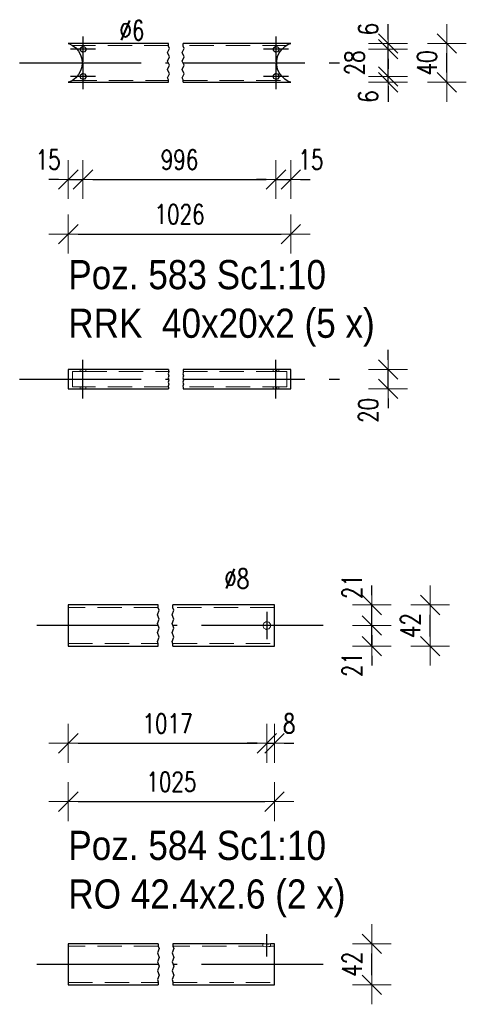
# Model space of a CAD drawing. Header units: millimetres. Extents: x -848 to 5, y 10127 to 10797.
# Tile 8 of 39: x -641 to -595, y 10203 to 10304. Entities that reach past the tile are written whole.
import ezdxf

# ---------------------------------------------------------------- set-up
doc = ezdxf.new("R2010")
doc.units = ezdxf.units.MM
doc.header["$LTSCALE"] = 10
doc.linetypes.add('HIDDEN', pattern=[0.375, 0.25, -0.125])
doc.linetypes.add('MITTE', pattern=[2, 1.25, -0.25, 0.25, -0.25])
doc.layers.get('Defpoints').update_dxf_attribs({"color": 1})
for name, color, linetype, lineweight in [('PS_DIM', 4, 'Continuous', 13), ('PS_Hidden', 2, 'HIDDEN', 9), ('PS_Shape', 161, 'Continuous', 30), ('PS_SOLID', 7, 'Continuous', 30), ('PS_TEXT', 3, 'Continuous', 18)]:
    doc.layers.add(name, color=color, linetype=linetype, lineweight=lineweight)
doc.layers.add('PS_Mid', color=5, linetype='MITTE')
doc.styles.add('gil', font='txt', dxfattribs={"width": 0.9})
doc.styles.add('simplex', font='simplex.shx', dxfattribs={"width": 0.75})
doc.dimstyles.new('1_10_PRZ_DS1-LS10', dxfattribs={"dimtxt": 2, "dimasz": 1, "dimexe": 2, "dimexo": 5, "dimgap": 1, "dimtad": 1, "dimdec": 0, "dimlfac": 10, "dimtxsty": 'simplex', "dimblk": 'dimznak', "dimcen": 2, "dimse1": 1, "dimse2": 1, "dimclrt": 3, "dimadec": 1, "dimazin": 0, "dimtfac": 1, "dimtdec": 0, "dimtix": 1, "dimtmove": 2, "dimatfit": 3, "dimldrblk": 'dim-grot', "dimfxl": 1, "dimarcsym": 0})

# ---------------------------------------------------------------- blocks, each defined once
blk = doc.blocks.new('dimznak')
at = {"color": 0}
for points in [[(0, 2), (0, -2)], [(-2, 0), (2, 0)]]:
    blk.add_lwpolyline(points, dxfattribs=at)
at = {"color": 2}
blk.add_lwpolyline([(1, 1), (-1, -1)], dxfattribs=at)
blk = doc.blocks.new('*D202')
at = {"layer": 'Defpoints', "color": 0, "transparency": 16777216}
for p in [(-634.17, 10298.4), (-635.68, 10297.8), (-634.17, 10287.8)]:
    blk.add_point(p, dxfattribs=at)
at = {"layer": 'PS_DIM', "color": 0, "lineweight": -2, "transparency": 16777216}
for p, q in [((-636.68, 10287.8), (-637.68, 10287.8)), ((-635.68, 10287.8), (-634.17, 10287.8)), ((-633.17, 10287.8), (-632.17, 10287.8))]:
    blk.add_line(p, q, dxfattribs=at)
blk.add_blockref('dimznak', (-635.68, 10287.8), dxfattribs=at)
at = {"layer": 'PS_DIM', "color": 0, "lineweight": -2, "transparency": 16777216, "rotation": 180}
blk.add_blockref('dimznak', (-634.17, 10287.8), dxfattribs=at)
at = {"layer": 'PS_DIM', "color": 3, "transparency": 16777216, "insert": (-637.75, 10289.84), "char_height": 2, "attachment_point": 5, "style": 'simplex'}
blk.add_mtext('15', dxfattribs=at)
blk = doc.blocks.new('dim-grot')
blk.add_hatch(color=256).paths.add_polyline_path([(0, 0), (-2, 0.5), (-2, -0.5)])
blk.add_lwpolyline([(0, 0), (-2, 0.5), (-2, -0.5), (0, 0)])
blk = doc.blocks.new('*D204')
at = {"layer": 'Defpoints', "color": 0, "transparency": 16777216}
for p in [(-614.33, 10298.4), (-612.81, 10297.8), (-612.81, 10287.8)]:
    blk.add_point(p, dxfattribs=at)
at = {"layer": 'PS_DIM', "color": 0, "lineweight": -2, "transparency": 16777216}
for p, q in [((-615.33, 10287.8), (-616.33, 10287.8)), ((-614.33, 10287.8), (-612.81, 10287.8)), ((-611.81, 10287.8), (-610.81, 10287.8))]:
    blk.add_line(p, q, dxfattribs=at)
blk.add_blockref('dimznak', (-614.33, 10287.8), dxfattribs=at)
at = {"layer": 'PS_DIM', "color": 0, "lineweight": -2, "transparency": 16777216, "rotation": 180}
blk.add_blockref('dimznak', (-612.81, 10287.8), dxfattribs=at)
at = {"layer": 'PS_DIM', "color": 3, "transparency": 16777216, "insert": (-610.74, 10289.84), "char_height": 2, "attachment_point": 5, "style": 'simplex'}
blk.add_mtext('15', dxfattribs=at)
blk = doc.blocks.new('*D206')
at = {"layer": 'Defpoints', "color": 0, "transparency": 16777216}
for p in [(-614.33, 10298.4), (-602.81, 10298.4), (-612.81, 10297.8)]:
    blk.add_point(p, dxfattribs=at)
at = {"layer": 'PS_DIM', "color": 0, "lineweight": -2, "transparency": 16777216}
for p, q in [((-602.81, 10299.4), (-602.81, 10300.4)), ((-602.81, 10297.8), (-602.81, 10298.4)), ((-602.81, 10296.8), (-602.81, 10295.8))]:
    blk.add_line(p, q, dxfattribs=at)
for p, rotation in [((-602.81, 10298.4), 270), ((-602.81, 10297.8), 90)]:
    blk.add_blockref('dimznak', p, dxfattribs=dict(at, rotation=rotation))
at = {"layer": 'PS_DIM', "color": 3, "transparency": 16777216, "insert": (-604.85, 10296.34), "char_height": 2, "attachment_point": 5, "rotation": 90, "style": 'simplex'}
blk.add_mtext('6', dxfattribs=at)
blk = doc.blocks.new('*D207')
at = {"layer": 'Defpoints', "color": 0, "transparency": 16777216}
for p in [(-614.33, 10301.2), (-602.81, 10301.2), (-614.33, 10298.4)]:
    blk.add_point(p, dxfattribs=at)
at = {"layer": 'PS_DIM', "color": 0, "lineweight": -2, "transparency": 16777216}
for p, q in [((-602.81, 10302.2), (-602.81, 10303.2)), ((-602.81, 10298.4), (-602.81, 10301.2)), ((-602.81, 10297.4), (-602.81, 10296.4))]:
    blk.add_line(p, q, dxfattribs=at)
for p, rotation in [((-602.81, 10301.2), 270), ((-602.81, 10298.4), 90)]:
    blk.add_blockref('dimznak', p, dxfattribs=dict(at, rotation=rotation))
at = {"layer": 'PS_DIM', "color": 3, "transparency": 16777216, "insert": (-606.26, 10299.8), "char_height": 2, "attachment_point": 5, "rotation": 90, "style": 'simplex'}
blk.add_mtext('28', dxfattribs=at)
blk = doc.blocks.new('*D208')
at = {"layer": 'Defpoints', "color": 0, "transparency": 16777216}
for p in [(-612.81, 10301.8), (-602.81, 10301.8), (-614.33, 10301.2)]:
    blk.add_point(p, dxfattribs=at)
at = {"layer": 'PS_DIM', "color": 0, "lineweight": -2, "transparency": 16777216}
for p, q in [((-602.81, 10302.8), (-602.81, 10303.8)), ((-602.81, 10301.2), (-602.81, 10301.8)), ((-602.81, 10300.2), (-602.81, 10299.2))]:
    blk.add_line(p, q, dxfattribs=at)
for p, rotation in [((-602.81, 10301.8), 270), ((-602.81, 10301.2), 90)]:
    blk.add_blockref('dimznak', p, dxfattribs=dict(at, rotation=rotation))
at = {"layer": 'PS_DIM', "color": 3, "transparency": 16777216, "insert": (-604.85, 10303.27), "char_height": 2, "attachment_point": 5, "rotation": 90, "style": 'simplex'}
blk.add_mtext('6', dxfattribs=at)
blk = doc.blocks.new('*D210')
at = {"layer": 'Defpoints', "color": 0, "transparency": 16777216}
for p in [(-612.81, 10268.27), (-602.81, 10268.27), (-612.81, 10266.27)]:
    blk.add_point(p, dxfattribs=at)
at = {"layer": 'PS_DIM', "color": 0, "lineweight": -2, "transparency": 16777216}
for p, q in [((-602.81, 10269.27), (-602.81, 10270.27)), ((-602.81, 10266.27), (-602.81, 10268.27)), ((-602.81, 10265.27), (-602.81, 10264.27))]:
    blk.add_line(p, q, dxfattribs=at)
for p, rotation in [((-602.81, 10268.27), 270), ((-602.81, 10266.27), 90)]:
    blk.add_blockref('dimznak', p, dxfattribs=dict(at, rotation=rotation))
at = {"layer": 'PS_DIM', "color": 3, "transparency": 16777216, "insert": (-604.85, 10264.06), "char_height": 2, "attachment_point": 5, "rotation": 90, "style": 'simplex'}
blk.add_mtext('20', dxfattribs=at)
blk = doc.blocks.new('*D212')
at = {"layer": 'Defpoints', "color": 0, "transparency": 16777216}
for p in [(-615.28, 10241.92), (-614.48, 10239.81), (-614.48, 10229.81)]:
    blk.add_point(p, dxfattribs=at)
at = {"layer": 'PS_DIM', "color": 0, "lineweight": -2, "transparency": 16777216}
for p, q in [((-616.28, 10229.81), (-617.28, 10229.81)), ((-615.28, 10229.81), (-614.48, 10229.81)), ((-613.48, 10229.81), (-612.48, 10229.81))]:
    blk.add_line(p, q, dxfattribs=at)
blk.add_blockref('dimznak', (-615.28, 10229.81), dxfattribs=at)
at = {"layer": 'PS_DIM', "color": 0, "lineweight": -2, "transparency": 16777216, "rotation": 180}
blk.add_blockref('dimznak', (-614.48, 10229.81), dxfattribs=at)
at = {"layer": 'PS_DIM', "color": 3, "transparency": 16777216, "insert": (-612.98, 10231.85), "char_height": 2, "attachment_point": 5, "style": 'simplex'}
blk.add_mtext('8', dxfattribs=at)
blk = doc.blocks.new('*D214')
at = {"layer": 'Defpoints', "color": 0, "transparency": 16777216}
for p in [(-615.28, 10241.92), (-604.48, 10241.92), (-614.48, 10239.81)]:
    blk.add_point(p, dxfattribs=at)
at = {"layer": 'PS_DIM', "color": 0, "lineweight": -2, "transparency": 16777216}
for p, q in [((-604.48, 10242.92), (-604.48, 10243.92)), ((-604.48, 10239.81), (-604.48, 10241.92)), ((-604.48, 10238.81), (-604.48, 10237.81))]:
    blk.add_line(p, q, dxfattribs=at)
for p, rotation in [((-604.48, 10241.92), 270), ((-604.48, 10239.81), 90)]:
    blk.add_blockref('dimznak', p, dxfattribs=dict(at, rotation=rotation))
at = {"layer": 'PS_DIM', "color": 3, "transparency": 16777216, "insert": (-606.52, 10237.91), "char_height": 2, "attachment_point": 5, "rotation": 90, "style": 'simplex'}
blk.add_mtext('21', dxfattribs=at)
blk = doc.blocks.new('*D215')
at = {"layer": 'Defpoints', "color": 0, "transparency": 16777216}
for p in [(-614.48, 10244.04), (-604.48, 10244.04), (-615.28, 10241.92)]:
    blk.add_point(p, dxfattribs=at)
at = {"layer": 'PS_DIM', "color": 0, "lineweight": -2, "transparency": 16777216}
for p, q in [((-604.48, 10245.04), (-604.48, 10246.04)), ((-604.48, 10241.92), (-604.48, 10244.04)), ((-604.48, 10240.92), (-604.48, 10239.92))]:
    blk.add_line(p, q, dxfattribs=at)
for p, rotation in [((-604.48, 10244.04), 270), ((-604.48, 10241.92), 90)]:
    blk.add_blockref('dimznak', p, dxfattribs=dict(at, rotation=rotation))
at = {"layer": 'PS_DIM', "color": 3, "transparency": 16777216, "insert": (-606.52, 10245.93), "char_height": 2, "attachment_point": 5, "rotation": 90, "style": 'simplex'}
blk.add_mtext('21', dxfattribs=at)
blk = doc.blocks.new('*X691')
at = {"color": 1}
for p, q in [((-625.47, 10300.86), (-625.28, 10301.29)), ((-625.38, 10301.51), (-625.38, 10301.8)), ((-625.28, 10301.29), (-625.38, 10301.51)), ((-623.97, 10300.86), (-623.78, 10301.29)), ((-623.88, 10301.51), (-623.88, 10301.8)), ((-623.78, 10301.29), (-623.88, 10301.51)), ((-625.28, 10300.42), (-625.47, 10300.86)), ((-625.47, 10299.99), (-625.28, 10300.42)), ((-623.78, 10300.42), (-623.97, 10300.86)), ((-623.97, 10299.99), (-623.78, 10300.42)), ((-625.28, 10299.56), (-625.47, 10299.99)), ((-625.47, 10299.12), (-625.28, 10299.56)), ((-623.78, 10299.56), (-623.97, 10299.99)), ((-623.97, 10299.12), (-623.78, 10299.56)), ((-625.28, 10298.69), (-625.47, 10299.12)), ((-625.47, 10298.25), (-625.28, 10298.69)), ((-625.38, 10298.04), (-625.47, 10298.25)), ((-623.78, 10298.69), (-623.97, 10299.12)), ((-623.97, 10298.25), (-623.78, 10298.69)), ((-623.88, 10298.04), (-623.97, 10298.25)), ((-625.38, 10297.8), (-625.38, 10298.04)), ((-623.88, 10297.8), (-623.88, 10298.04))]:
    blk.add_line(p, q, dxfattribs=at)
at = {"layer": 'PS_Hidden', "color": 2, "linetype": 'HIDDEN'}
for p, q in [((-625.38, 10301.6), (-635.25, 10301.6)), ((-613.23, 10301.6), (-623.88, 10301.6)), ((-635.25, 10298), (-625.38, 10298)), ((-623.88, 10298), (-613.23, 10298))]:
    blk.add_line(p, q, dxfattribs=at)
at = {"layer": 'PS_Mid', "color": 5, "linetype": 'MITTE'}
for p, q in [((-634.17, 10302.5), (-634.17, 10299.9)), ((-634.17, 10302.5), (-634.17, 10299.9)), ((-614.33, 10302.5), (-614.33, 10299.9)), ((-614.33, 10302.5), (-614.33, 10299.9)), ((-632.87, 10301.2), (-635.47, 10301.2)), ((-632.87, 10301.2), (-635.47, 10301.2)), ((-613.03, 10301.2), (-615.63, 10301.2)), ((-613.03, 10301.2), (-615.63, 10301.2)), ((-640.68, 10299.8), (-625.38, 10299.8)), ((-634.17, 10299.7), (-634.17, 10297.1)), ((-634.17, 10299.7), (-634.17, 10297.1)), ((-623.88, 10299.8), (-607.81, 10299.8)), ((-614.33, 10299.7), (-614.33, 10297.1)), ((-614.33, 10299.7), (-614.33, 10297.1)), ((-632.87, 10298.4), (-635.47, 10298.4)), ((-632.87, 10298.4), (-635.47, 10298.4)), ((-613.03, 10298.4), (-615.63, 10298.4)), ((-613.03, 10298.4), (-615.63, 10298.4))]:
    blk.add_line(p, q, dxfattribs=at)
at = {"layer": 'PS_SOLID', "color": 7, "linetype": 'Continuous'}
for p, q in [((-634.23, 10301.8), (-635.68, 10301.8)), ((-635.68, 10301.8), (-635.63, 10301.79)), ((-635.63, 10301.79), (-635.24, 10301.6)), ((-635.24, 10301.6), (-634.9, 10301.34)), ((-634.9, 10301.34), (-634.63, 10301.01)), ((-634.47, 10301.2), (-634.4, 10301.4)), ((-634.4, 10301.4), (-634.23, 10301.5)), ((-625.38, 10301.8), (-634.23, 10301.8)), ((-634.23, 10301.5), (-634.02, 10301.46)), ((-634.02, 10301.46), (-633.89, 10301.31)), ((-633.89, 10301.31), (-633.89, 10301.1)), ((-614.38, 10301.8), (-623.88, 10301.8)), ((-614.63, 10301.2), (-614.56, 10301.4)), ((-614.56, 10301.4), (-614.38, 10301.5)), ((-612.81, 10301.8), (-614.38, 10301.8)), ((-614.38, 10301.5), (-614.18, 10301.46)), ((-614.18, 10301.46), (-614.04, 10301.31)), ((-614.04, 10301.31), (-614.04, 10301.1)), ((-613.74, 10301.18), (-613.43, 10301.48)), ((-613.43, 10301.48), (-613.07, 10301.71)), ((-613.07, 10301.71), (-612.81, 10301.8)), ((-612.81, 10301.8), (-612.81, 10301.8)), ((-634.63, 10301.01), (-634.42, 10300.64)), ((-634.4, 10301.01), (-634.47, 10301.2)), ((-634.42, 10300.64), (-634.29, 10300.23)), ((-634.23, 10300.91), (-634.4, 10301.01)), ((-634.02, 10300.94), (-634.23, 10300.91)), ((-633.89, 10301.1), (-634.02, 10300.94)), ((-614.56, 10301.01), (-614.63, 10301.2)), ((-614.38, 10300.91), (-614.56, 10301.01)), ((-614.18, 10300.94), (-614.38, 10300.91)), ((-614.24, 10300.02), (-614.16, 10300.44)), ((-614.04, 10301.1), (-614.18, 10300.94)), ((-614.16, 10300.44), (-613.99, 10300.83)), ((-613.99, 10300.83), (-613.74, 10301.18)), ((-634.29, 10299.38), (-634.42, 10298.97)), ((-634.29, 10300.23), (-634.25, 10299.8)), ((-634.25, 10299.8), (-634.29, 10299.38)), ((-614.24, 10299.59), (-614.24, 10300.02)), ((-614.16, 10299.17), (-614.24, 10299.59)), ((-634.9, 10298.27), (-635.24, 10298)), ((-634.63, 10298.59), (-634.9, 10298.27)), ((-634.42, 10298.97), (-634.63, 10298.59)), ((-634.47, 10298.4), (-634.4, 10298.6)), ((-634.4, 10298.21), (-634.47, 10298.4)), ((-634.4, 10298.6), (-634.23, 10298.7)), ((-634.23, 10298.7), (-634.02, 10298.66)), ((-634.02, 10298.66), (-633.89, 10298.51)), ((-633.89, 10298.3), (-634.02, 10298.14)), ((-633.89, 10298.51), (-633.89, 10298.3)), ((-614.63, 10298.4), (-614.56, 10298.6)), ((-614.56, 10298.21), (-614.63, 10298.4)), ((-614.56, 10298.6), (-614.38, 10298.7)), ((-614.38, 10298.7), (-614.18, 10298.66)), ((-614.18, 10298.66), (-614.04, 10298.51)), ((-614.04, 10298.3), (-614.18, 10298.14)), ((-613.99, 10298.77), (-614.16, 10299.17)), ((-614.04, 10298.51), (-614.04, 10298.3)), ((-613.74, 10298.42), (-613.99, 10298.77)), ((-613.43, 10298.13), (-613.74, 10298.42)), ((-635.63, 10297.81), (-635.68, 10297.8)), ((-635.68, 10297.8), (-625.38, 10297.8)), ((-635.24, 10298), (-635.63, 10297.81)), ((-634.23, 10298.11), (-634.4, 10298.21)), ((-634.02, 10298.14), (-634.23, 10298.11)), ((-623.88, 10297.8), (-612.81, 10297.8)), ((-614.38, 10298.11), (-614.56, 10298.21)), ((-614.18, 10298.14), (-614.38, 10298.11)), ((-613.07, 10297.9), (-613.43, 10298.13)), ((-612.81, 10297.8), (-613.07, 10297.9)), ((-612.81, 10297.8), (-612.81, 10297.8))]:
    blk.add_line(p, q, dxfattribs=at)
blk = doc.blocks.new('*X692')
at = {"color": 3, "style": 'gil', "width": 0.9}
for s, p in [('Poz. 583 Sc1:10', (-635.68, 10276.52)), ('RRK  40x20x2 (5 x)', (-635.68, 10271.52))]:
    blk.add_text(s, height=3, dxfattribs=at).set_placement(p)
blk = doc.blocks.new('*X693')
at = {"color": 1}
for p, q in [((-625.33, 10268.05), (-625.42, 10267.83)), ((-625.38, 10268.27), (-625.38, 10268.16)), ((-625.38, 10268.16), (-625.33, 10268.05)), ((-623.83, 10268.05), (-623.92, 10267.83)), ((-623.88, 10268.27), (-623.88, 10268.16)), ((-623.88, 10268.16), (-623.83, 10268.05)), ((-625.42, 10267.83), (-625.33, 10267.61)), ((-625.33, 10267.61), (-625.42, 10267.4)), ((-625.42, 10267.4), (-625.33, 10267.18)), ((-625.33, 10267.18), (-625.42, 10266.96)), ((-625.42, 10266.96), (-625.33, 10266.75)), ((-623.92, 10267.83), (-623.83, 10267.61)), ((-623.83, 10267.61), (-623.92, 10267.4)), ((-623.92, 10267.4), (-623.83, 10267.18)), ((-623.83, 10267.18), (-623.92, 10266.96)), ((-623.92, 10266.96), (-623.83, 10266.75)), ((-625.33, 10266.75), (-625.42, 10266.53)), ((-625.42, 10266.53), (-625.38, 10266.42)), ((-625.38, 10266.42), (-625.38, 10266.27)), ((-623.83, 10266.75), (-623.92, 10266.53)), ((-623.92, 10266.53), (-623.88, 10266.42)), ((-623.88, 10266.42), (-623.88, 10266.27))]:
    blk.add_line(p, q, dxfattribs=at)
at = {"layer": 'PS_Hidden', "color": 2, "linetype": 'HIDDEN'}
for p, q in [((-635.25, 10266.47), (-635.25, 10268.07)), ((-635.25, 10268.07), (-634.23, 10268.07)), ((-634.47, 10268.27), (-634.47, 10268.07)), ((-634.25, 10268.07), (-634.25, 10268.27)), ((-634.23, 10268.07), (-625.38, 10268.07)), ((-633.89, 10268.07), (-633.89, 10268.27)), ((-623.88, 10268.07), (-614.38, 10268.07)), ((-614.63, 10268.27), (-614.63, 10268.07)), ((-614.63, 10268.27), (-614.63, 10268.07)), ((-614.38, 10268.07), (-613.23, 10268.07)), ((-614.24, 10268.27), (-614.24, 10268.07)), ((-614.04, 10268.07), (-614.04, 10268.27)), ((-613.23, 10268.07), (-613.23, 10266.47)), ((-625.38, 10266.47), (-635.25, 10266.47)), ((-634.47, 10266.47), (-634.47, 10266.27)), ((-634.25, 10266.27), (-634.25, 10266.47)), ((-633.89, 10266.27), (-633.89, 10266.47)), ((-613.23, 10266.47), (-623.88, 10266.47)), ((-614.63, 10266.47), (-614.63, 10266.27)), ((-614.24, 10266.47), (-614.24, 10266.27)), ((-614.04, 10266.27), (-614.04, 10266.47))]:
    blk.add_line(p, q, dxfattribs=at)
at = {"layer": 'PS_Mid', "color": 5, "linetype": 'MITTE'}
for p, q in [((-634.17, 10267.07), (-634.17, 10269.27)), ((-634.17, 10267.07), (-634.17, 10269.27)), ((-614.33, 10267.07), (-614.33, 10269.27)), ((-614.33, 10267.07), (-614.33, 10269.27)), ((-640.68, 10267.27), (-625.38, 10267.27)), ((-634.17, 10265.27), (-634.17, 10267.47)), ((-634.17, 10265.27), (-634.17, 10267.47)), ((-623.88, 10267.27), (-607.81, 10267.27)), ((-614.33, 10265.27), (-614.33, 10267.47)), ((-614.33, 10265.27), (-614.33, 10267.47))]:
    blk.add_line(p, q, dxfattribs=at)
at = {"layer": 'PS_SOLID', "color": 7, "linetype": 'Continuous'}
for p, q in [((-625.38, 10268.27), (-635.68, 10268.27)), ((-635.68, 10268.27), (-635.68, 10266.27)), ((-612.81, 10268.27), (-623.88, 10268.27)), ((-612.81, 10266.27), (-612.81, 10268.27)), ((-635.68, 10266.27), (-634.23, 10266.27)), ((-634.23, 10266.27), (-625.38, 10266.27)), ((-623.88, 10266.27), (-614.38, 10266.27)), ((-614.38, 10266.27), (-612.81, 10266.27))]:
    blk.add_line(p, q, dxfattribs=at)
blk = doc.blocks.new('*X694')
at = {"color": 1}
for p, q in [((-626.43, 10243.73), (-626.43, 10244.04)), ((-626.33, 10243.5), (-626.43, 10243.73)), ((-624.93, 10243.73), (-624.93, 10244.04)), ((-624.83, 10243.5), (-624.93, 10243.73)), ((-626.52, 10243.04), (-626.33, 10243.5)), ((-626.33, 10242.58), (-626.52, 10243.04)), ((-626.52, 10242.12), (-626.33, 10242.58)), ((-625.02, 10243.04), (-624.83, 10243.5)), ((-624.83, 10242.58), (-625.02, 10243.04)), ((-625.02, 10242.12), (-624.83, 10242.58)), ((-626.33, 10241.66), (-626.52, 10242.12)), ((-626.52, 10241.2), (-626.33, 10241.66)), ((-624.83, 10241.66), (-625.02, 10242.12)), ((-625.02, 10241.2), (-624.83, 10241.66)), ((-626.33, 10240.74), (-626.52, 10241.2)), ((-626.52, 10240.28), (-626.33, 10240.74)), ((-624.83, 10240.74), (-625.02, 10241.2)), ((-625.02, 10240.28), (-624.83, 10240.74)), ((-626.43, 10240.05), (-626.52, 10240.28)), ((-626.43, 10239.8), (-626.43, 10240.05)), ((-624.93, 10240.05), (-625.02, 10240.28)), ((-624.93, 10239.8), (-624.93, 10240.05))]:
    blk.add_line(p, q, dxfattribs=at)
at = {"layer": 'PS_Hidden', "color": 2, "linetype": 'HIDDEN'}
for p, q in [((-626.43, 10243.78), (-635.68, 10243.78)), ((-614.48, 10243.78), (-624.93, 10243.78)), ((-615.68, 10241.92), (-615.58, 10242.18)), ((-615.58, 10241.67), (-615.68, 10241.92)), ((-615.58, 10242.18), (-615.38, 10242.3)), ((-615.38, 10241.55), (-615.58, 10241.67)), ((-615.38, 10242.3), (-615.34, 10242.32)), ((-615.34, 10241.53), (-615.38, 10241.55)), ((-615.34, 10242.32), (-615.23, 10242.3)), ((-615.23, 10241.55), (-615.34, 10241.53)), ((-615.23, 10242.3), (-615.08, 10242.27)), ((-615.08, 10241.58), (-615.23, 10241.55)), ((-615.08, 10242.27), (-614.9, 10242.06)), ((-614.9, 10241.79), (-615.08, 10241.58)), ((-614.9, 10242.06), (-614.9, 10241.92)), ((-614.9, 10241.92), (-614.9, 10241.79)), ((-635.68, 10240.07), (-626.43, 10240.07)), ((-624.93, 10240.07), (-614.48, 10240.07))]:
    blk.add_line(p, q, dxfattribs=at)
at = {"layer": 'PS_Mid', "color": 5, "linetype": 'MITTE'}
for p, q in [((-615.28, 10243.32), (-615.28, 10240.52)), ((-626.43, 10241.92), (-640.68, 10241.92)), ((-609.48, 10241.92), (-624.93, 10241.92)), ((-613.88, 10241.92), (-616.68, 10241.92))]:
    blk.add_line(p, q, dxfattribs=at)
at = {"layer": 'PS_SOLID', "color": 7, "linetype": 'Continuous'}
for p, q in [((-626.43, 10244.04), (-635.68, 10244.04)), ((-635.68, 10244.04), (-635.68, 10243.98)), ((-635.68, 10243.98), (-635.68, 10243.83)), ((-635.68, 10243.83), (-635.68, 10243.6)), ((-635.68, 10243.6), (-635.68, 10243.31)), ((-614.48, 10244.04), (-624.93, 10244.04)), ((-614.48, 10243.98), (-614.48, 10244.04)), ((-614.48, 10243.83), (-614.48, 10243.98)), ((-614.48, 10243.6), (-614.48, 10243.83)), ((-614.48, 10243.31), (-614.48, 10243.6)), ((-635.68, 10243.31), (-635.68, 10242.95)), ((-635.68, 10242.95), (-635.68, 10242.56)), ((-635.68, 10242.56), (-635.68, 10242.14)), ((-614.48, 10242.95), (-614.48, 10243.31)), ((-614.48, 10242.56), (-614.48, 10242.95)), ((-614.48, 10242.14), (-614.48, 10242.56)), ((-635.68, 10242.14), (-635.68, 10241.71)), ((-635.68, 10241.71), (-635.68, 10241.29)), ((-614.48, 10241.74), (-614.48, 10242.14)), ((-614.48, 10241.71), (-614.48, 10241.74)), ((-614.48, 10241.29), (-614.48, 10241.71)), ((-635.68, 10241.29), (-635.68, 10240.9)), ((-635.68, 10240.9), (-635.68, 10240.54)), ((-635.68, 10240.54), (-635.68, 10240.25)), ((-614.48, 10240.9), (-614.48, 10241.29)), ((-614.48, 10240.54), (-614.48, 10240.9)), ((-614.48, 10240.25), (-614.48, 10240.54)), ((-635.68, 10240.25), (-635.68, 10240.02)), ((-635.68, 10240.02), (-635.68, 10239.87)), ((-635.68, 10239.87), (-635.68, 10239.81)), ((-635.68, 10239.81), (-626.43, 10239.81)), ((-624.93, 10239.81), (-614.48, 10239.81)), ((-614.48, 10240.02), (-614.48, 10240.25)), ((-614.48, 10239.87), (-614.48, 10240.02)), ((-614.48, 10239.81), (-614.48, 10239.87))]:
    blk.add_line(p, q, dxfattribs=at)
blk = doc.blocks.new('*X695')
at = {"color": 3, "style": 'gil', "width": 0.9}
for s, p in [('Poz. 584 Sc1:10', (-635.68, 10217.81)), ('RO 42.4x2.6 (2 x)', (-635.68, 10212.81))]:
    blk.add_text(s, height=3, dxfattribs=at).set_placement(p)
blk = doc.blocks.new('*X696')
at = {"color": 1}
for p, q in [((-626.43, 10209.19), (-626.43, 10208.94)), ((-624.93, 10209.19), (-624.93, 10208.94)), ((-626.33, 10208.71), (-626.52, 10208.25)), ((-626.52, 10208.25), (-626.33, 10207.79)), ((-626.43, 10208.94), (-626.33, 10208.71)), ((-624.83, 10208.71), (-625.02, 10208.25)), ((-625.02, 10208.25), (-624.83, 10207.79)), ((-624.93, 10208.94), (-624.83, 10208.71)), ((-626.33, 10207.79), (-626.52, 10207.33)), ((-626.52, 10207.33), (-626.33, 10206.87)), ((-624.83, 10207.79), (-625.02, 10207.33)), ((-625.02, 10207.33), (-624.83, 10206.87)), ((-626.33, 10206.87), (-626.52, 10206.42)), ((-626.52, 10206.42), (-626.33, 10205.96)), ((-624.83, 10206.87), (-625.02, 10206.42)), ((-625.02, 10206.42), (-624.83, 10205.96)), ((-626.33, 10205.96), (-626.52, 10205.5)), ((-626.52, 10205.5), (-626.43, 10205.27)), ((-626.43, 10205.27), (-626.43, 10204.95)), ((-624.83, 10205.96), (-625.02, 10205.5)), ((-625.02, 10205.5), (-624.93, 10205.27)), ((-624.93, 10205.27), (-624.93, 10204.95))]:
    blk.add_line(p, q, dxfattribs=at)
at = {"layer": 'PS_Hidden', "color": 2, "linetype": 'HIDDEN'}
for p, q in [((-615.68, 10209.19), (-615.68, 10208.93)), ((-614.9, 10208.93), (-614.9, 10209.18)), ((-626.43, 10208.93), (-635.68, 10208.93)), ((-615.68, 10208.93), (-624.93, 10208.93)), ((-615.58, 10208.91), (-615.68, 10208.93)), ((-615.38, 10208.89), (-615.58, 10208.91)), ((-615.34, 10208.89), (-615.38, 10208.89)), ((-615.23, 10208.89), (-615.34, 10208.89)), ((-615.08, 10208.9), (-615.23, 10208.89)), ((-614.9, 10208.92), (-615.08, 10208.9)), ((-614.48, 10208.93), (-614.9, 10208.93)), ((-614.9, 10208.93), (-614.9, 10208.92)), ((-635.68, 10205.22), (-626.43, 10205.22)), ((-624.93, 10205.22), (-614.48, 10205.22))]:
    blk.add_line(p, q, dxfattribs=at)
at = {"layer": 'PS_Mid', "color": 5, "linetype": 'MITTE'}
for p, q in [((-615.28, 10207.88), (-615.28, 10210.19)), ((-626.43, 10207.07), (-640.68, 10207.07)), ((-609.48, 10207.07), (-624.93, 10207.07))]:
    blk.add_line(p, q, dxfattribs=at)
at = {"layer": 'PS_SOLID', "color": 7, "linetype": 'Continuous'}
for p, q in [((-626.43, 10209.19), (-635.68, 10209.19)), ((-635.68, 10209.19), (-635.68, 10209.15)), ((-635.68, 10209.15), (-635.68, 10209.02)), ((-615.68, 10209.19), (-624.93, 10209.19)), ((-615.58, 10209.17), (-615.68, 10209.19)), ((-615.34, 10209.15), (-615.58, 10209.17)), ((-615.08, 10209.16), (-615.34, 10209.15)), ((-614.9, 10209.18), (-615.08, 10209.16)), ((-614.48, 10209.19), (-614.9, 10209.19)), ((-614.9, 10209.19), (-614.9, 10209.18)), ((-614.48, 10209.15), (-614.48, 10209.19)), ((-614.48, 10209.02), (-614.48, 10209.15)), ((-635.68, 10209.02), (-635.68, 10208.81)), ((-635.68, 10208.81), (-635.68, 10208.53)), ((-635.68, 10208.53), (-635.68, 10208.19)), ((-635.68, 10208.19), (-635.68, 10207.81)), ((-614.48, 10208.81), (-614.48, 10209.02)), ((-614.48, 10208.53), (-614.48, 10208.81)), ((-614.48, 10208.19), (-614.48, 10208.53)), ((-614.48, 10207.81), (-614.48, 10208.19)), ((-635.68, 10207.81), (-635.68, 10207.39)), ((-635.68, 10207.39), (-635.68, 10206.98)), ((-614.48, 10207.39), (-614.48, 10207.81)), ((-614.48, 10206.96), (-614.48, 10207.39)), ((-635.68, 10206.98), (-635.68, 10206.96)), ((-635.68, 10206.96), (-635.68, 10206.54)), ((-635.68, 10206.54), (-635.68, 10206.14)), ((-635.68, 10206.14), (-635.68, 10205.77)), ((-614.48, 10206.54), (-614.48, 10206.96)), ((-614.48, 10206.14), (-614.48, 10206.54)), ((-614.48, 10205.77), (-614.48, 10206.14)), ((-635.68, 10205.77), (-635.68, 10205.46)), ((-635.68, 10205.46), (-635.68, 10205.22)), ((-635.68, 10205.22), (-635.68, 10205.05)), ((-635.68, 10205.05), (-635.68, 10204.96)), ((-614.48, 10205.46), (-614.48, 10205.77)), ((-614.48, 10205.22), (-614.48, 10205.46)), ((-614.48, 10205.05), (-614.48, 10205.22)), ((-614.48, 10204.96), (-614.48, 10205.05)), ((-635.68, 10204.96), (-626.43, 10204.96)), ((-624.93, 10204.96), (-614.48, 10204.96))]:
    blk.add_line(p, q, dxfattribs=at)

msp = doc.modelspace()

# ---------------------------------------------------------------- block references
at = {"layer": 'PS_Shape', "color": 31}
for name in ['*X691', '*X693', '*X694', '*X696']:
    msp.add_blockref(name, (0, 0), dxfattribs=at)
at = {"layer": 'PS_TEXT'}
for name in ['*X692', '*X695']:
    msp.add_blockref(name, (0, 0), dxfattribs=at)

# ---------------------------------------------------------------- texts
at = {"layer": 'PS_DIM', "char_height": 2, "attachment_point": 7, "style": 'simplex'}
for s, insert in [('\\A1;%%c6', (-630.43, 10302.15)), ('\\A1;%%c8', (-619.65, 10245.74))]:
    msp.add_mtext(s, dxfattribs=dict(at, insert=insert))

# ---------------------------------------------------------------- dimensions: what is measured, and where the dimension line sits
at = {"layer": 'PS_DIM'}
for base, p1, p2, text, picture, middle in [((-602.81, 10301.8), (-614.33, 10301.2), (-612.81, 10301.8), '6', '*D208', (-604.85, 10303.27)), ((-602.81, 10301.2), (-614.33, 10298.4), (-614.33, 10301.2), '28', '*D207', (-606.26, 10299.8)), ((-602.81, 10298.4), (-612.81, 10297.8), (-614.33, 10298.4), '6', '*D206', (-604.85, 10296.34)), ((-602.81, 10268.27), (-612.81, 10266.27), (-612.81, 10268.27), '20', '*D210', (-604.85, 10264.06)), ((-604.48, 10244.04), (-615.28, 10241.92), (-614.48, 10244.04), '21', '*D215', (-606.52, 10245.93)), ((-604.48, 10241.92), (-614.48, 10239.81), (-615.28, 10241.92), '21', '*D214', (-606.52, 10237.91))]:
    dim = msp.add_linear_dim(base=base, p1=p1, p2=p2, angle=90, text=text, dimstyle='1_10_PRZ_DS1-LS10', dxfattribs=at)
    dim.commit()
    dim.dimension.update_dxf_attribs({"geometry": picture, "text_midpoint": middle, "dimtype": 128})
for base, p1, p2, location, text in [((-596.77, 10301.8), (-612.81, 10297.8), (-612.81, 10301.8), (-598.81, 10299.8), '40'), ((-598.48, 10244.04), (-614.48, 10239.81), (-614.48, 10244.04), (-600.52, 10241.92), '42'), ((-604.48, 10209.19), (-614.48, 10204.96), (-614.48, 10209.19), (-606.52, 10207.08), '42')]:
    msp.add_linear_dim(base=base, p1=p1, p2=p2, angle=90, location=location, text=text, dimstyle='1_10_PRZ_DS1-LS10', dxfattribs=at).render()
for base, p1, p2, text, picture, middle in [((-634.17, 10287.8), (-635.68, 10297.8), (-634.17, 10298.4), '15', '*D202', (-637.75, 10289.84)), ((-612.81, 10287.8), (-614.33, 10298.4), (-612.81, 10297.8), '15', '*D204', (-610.74, 10289.84)), ((-614.48, 10229.81), (-615.28, 10241.92), (-614.48, 10239.81), '8', '*D212', (-612.98, 10231.85))]:
    dim = msp.add_linear_dim(base=base, p1=p1, p2=p2, text=text, dimstyle='1_10_PRZ_DS1-LS10', dxfattribs=at)
    dim.commit()
    dim.dimension.update_dxf_attribs({"geometry": picture, "text_midpoint": middle, "dimtype": 128})
for base, p1, p2, location, text in [((-614.33, 10287.8), (-634.17, 10298.4), (-614.33, 10298.4), (-624.25, 10289.84), '996'), ((-612.81, 10282.19), (-635.68, 10297.8), (-612.81, 10297.8), (-624.24, 10284.23), '1026'), ((-615.28, 10229.81), (-635.68, 10239.81), (-615.28, 10241.92), (-625.48, 10231.85), '1017'), ((-614.48, 10223.81), (-635.68, 10239.81), (-614.48, 10239.81), (-625.08, 10225.85), '1025')]:
    msp.add_linear_dim(base=base, p1=p1, p2=p2, location=location, text=text, dimstyle='1_10_PRZ_DS1-LS10', dxfattribs=at).render()

doc.saveas('drawing.dxf')
